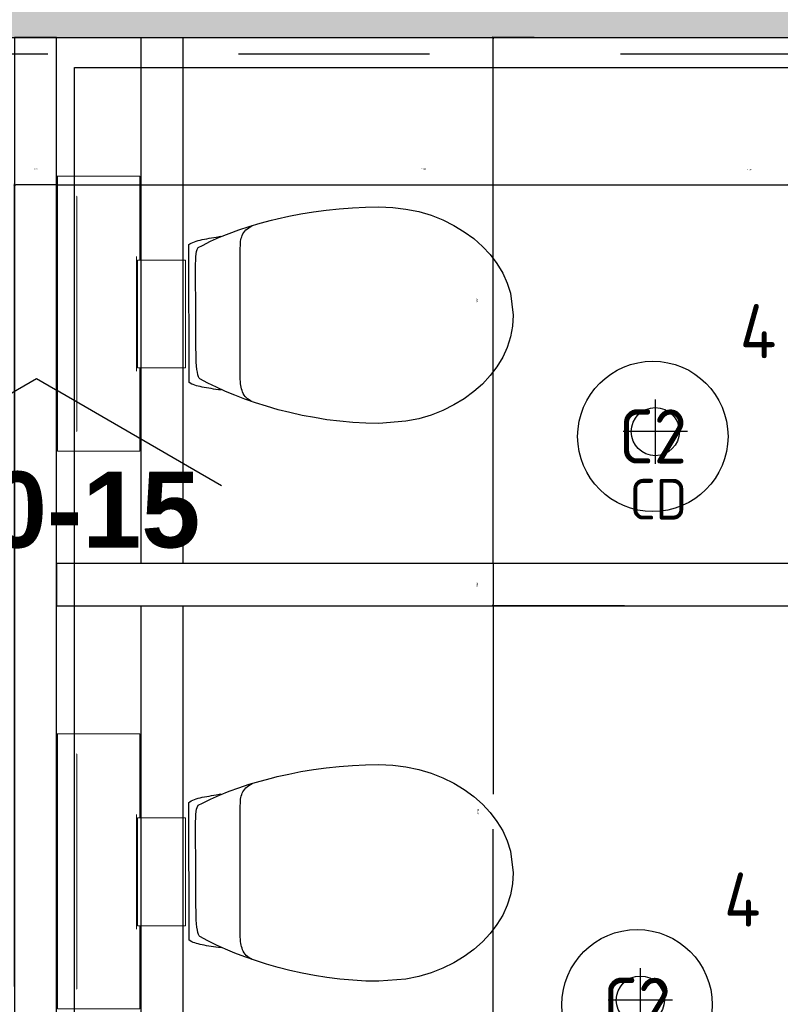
# Model space of a CAD drawing. Header units: millimetres. Extents: x -38031 to 110605, y -30229 to 92226.
# Tile 70 of 194: x 12456 to 13721, y 27692 to 29329. Entities that reach past the tile are written whole.
import ezdxf
from ezdxf.enums import TextEntityAlignment as Align

# ---------------------------------------------------------------- set-up
doc = ezdxf.new("R2010")
doc.units = ezdxf.units.MM
doc.header["$LTSCALE"] = 50
doc.set_wipeout_variables(frame=1)
doc.linetypes.add('PHANTOM', pattern=[63.5, 31.75, -6.35, 6.35, -6.35, 6.35, -6.35])
for name, color, linetype in [('AB$1A---_ATTRIB025', 8, 'Continuous'), ('AL$1A---_ALGEMEEN', 8, 'Continuous'), ('AL------_MAATV', 200, 'Continuous'), ('AL------_SPARING', 2, 'Continuous'), ('AM$1A---_ARCERING', 8, 'Continuous'), ('AT$1A---_TEKST025', 8, 'Continuous'), ('BOUWKUNDIG', 8, 'Continuous'), ('EL6311--', 3, 'Continuous'), ('Kastenscheiding', 4, 'PHANTOM')]:
    doc.layers.add(name, color=color, linetype=linetype)
doc.styles.add('Arial', font='ARIAL.TTF')
doc.styles.add('Arial (bold)', font='ARIALBD.TTF')
doc.styles.add('BURO-018', font='iso.shx', dxfattribs={"height": 90})
doc.dimstyles.new('VyA', dxfattribs={"dimtxt": 2.272868, "dimasz": 2.120801, "dimexe": 1.5, "dimexo": 1.59, "dimgap": 0.5, "dimtad": 1, "dimdec": 0, "dimzin": 11, "dimtxsty": 'Arial', "dimblk": 'VW_SLASH', "dimcen": 0, "dimdle": 1, "dimazin": 0, "dimtfac": 0.8, "dimtdec": 0, "dimtix": 1, "dimtmove": 0, "dimatfit": 0, "dimldrblk": 'VW_FILLEDARROW', "dimfxl": 0, "dimfrac": 2, "dimtolj": 1, "dimtzin": 11, "dimarcsym": 0})

# ---------------------------------------------------------------- blocks, each defined once
blk = doc.blocks.new('1115B3A')
at = {"color": 0, "linetype": 'Continuous'}
blk.add_circle((0, 0), 2.5, dxfattribs=at)
at = {"color": 0, "linetype": 'Continuous', "style": 'BURO-018'}
for tag, p in [('E_GKAST', (0, 8)), ('E_GROEP', (0, 5)), ('E_SGROEP', (4.5, 5)), ('E_ARMCODE', (0, 0)), ('E_SLET', (4.5, -1))]:
    blk.add_attdef(tag, text='', height=1.8, dxfattribs=at).set_placement(p, align=Align.MIDDLE)
blk = doc.blocks.new('Centraaldoos')
at = {"color": 1, "linetype": 'Continuous'}
for p, q in [((0, -2), (0, 2)), ((-2, 0), (2, 0))]:
    blk.add_line(p, q, dxfattribs=at)
at = {"color": 0, "linetype": 'Continuous'}
blk.add_circle((0, 0), 1.5, dxfattribs=at)
at = {"color": 0, "linetype": 'Continuous', "style": 'BURO-018'}
blk.add_attdef('AL_POSNR', text='', height=1.8, dxfattribs=at).set_placement((0, 3), align=Align.CENTER)
at = {"color": 0, "linetype": 'Continuous', "style": 'BURO-018', "flags": 1}
blk.add_attdef('AL_OMS', (0, 0), '', height=1.8, dxfattribs=at)
at = {"layer": 'AL------_MAATV', "style": 'BURO-018'}
blk.add_text('CD', height=2.5313, rotation=180, dxfattribs=at).set_placement((1.609, 5.481))
blk = doc.blocks.new('toil. 10 top')
at = {"color": 0, "lineweight": 5}
blk.add_wipeout([(-202.38, 176.35), (202.64, 176.35), (202.64, 77.25), (-202.38, 77.25)], dxfattribs=at).dxf.layer = 'AL$1A---_ALGEMEEN'
at = {"color": 0}
blk.add_wipeout([(-126.41, -63.78), (-125.9, -59.46), (-125.39, -54.88), (-124.88, -50.82), (-124.12, -47.01), (-123.61, -42.94), (-123.1, -39.13), (-122.34, -35.57), (-121.58, -32.02), (-120.82, -28.71), (-120.05, -25.66), (-119.29, -22.87), (-118.27, -19.82), (-117.51, -17.28), (-116.5, -14.99), (-113.95, -10.42), (115.23, -9.66), (116.5, -11.69), (117.77, -13.97), (119.04, -16.52), (120.06, -19.31), (121.08, -22.36), (122.09, -25.41), (122.86, -28.71), (123.87, -32.02), (124.64, -36.08), (125.14, -39.64), (125.91, -43.45), (126.67, -47.52), (127.18, -51.33), (127.94, -55.39), (129.46, -63.27)], dxfattribs=at).dxf.layer = 'AL$1A---_ALGEMEEN'
at = {"layer": 'AL$1A---_ALGEMEEN', "color": 0, "lineweight": 5, "flags": 128}
blk.add_lwpolyline([(-202.38, 176.35), (202.64, 176.35), (202.64, 77.25), (-202.38, 77.25), (-202.38, 176.35)], dxfattribs=at)
at = {"layer": 'AL$1A---_ALGEMEEN', "color": 0, "flags": 128}
blk.add_lwpolyline([(-126.41, -63.78), (-125.9, -59.46), (-125.39, -54.88), (-124.88, -50.82), (-124.12, -47.01), (-123.61, -42.94), (-123.1, -39.13), (-122.34, -35.57), (-121.58, -32.02), (-120.82, -28.71), (-120.05, -25.66), (-119.29, -22.87), (-118.27, -19.82), (-117.51, -17.28), (-116.5, -14.99), (-113.95, -10.42), (115.23, -9.66), (116.5, -11.69), (117.77, -13.97), (119.04, -16.52), (120.06, -19.31), (121.08, -22.36), (122.09, -25.41), (122.86, -28.71), (123.87, -32.02), (124.64, -36.08), (125.14, -39.64), (125.91, -43.45), (126.67, -47.52), (127.18, -51.33), (127.94, -55.39), (129.46, -63.27)], dxfattribs=at)
at = {"color": 0, "lineweight": 5}
blk.add_wipeout([(-89.82, 75.21), (89.57, 75.21), (89.57, -4.57), (-89.82, -4.57)], dxfattribs=at).dxf.layer = 'AL$1A---_ALGEMEEN'
at = {"color": 0}
blk.add_wipeout([(-182.05, -326), (-181.8, -304.15), (-180.53, -282.55), (-178.5, -260.95), (-175.96, -239.61), (-172.4, -218.77), (-168.59, -198.19), (-164.01, -177.86), (-159.18, -158.29), (-153.59, -139.24), (-147.75, -120.94), (-141.65, -103.15), (-135.3, -86.65), (-128.69, -70.89), (-121.83, -55.65), (-114.97, -41.42), (-107.86, -28.46), (-106.59, -27.19), (-104.3, -25.92), (-101, -24.9), (-96.93, -24.14), (-92.1, -23.38), (-86.51, -22.87), (-80.16, -22.36), (-73.04, -22.11), (-65.68, -21.85), (-57.29, -21.6), (-48.65, -21.6), (-39.5, -21.6), (-29.85, -21.34), (-19.68, -21.34), (1.41, -21.34), (11.81, -21.34), (22.49, -21.34), (32.4, -21.34), (42.31, -21.09), (51.2, -21.09), (60.09, -20.84), (68.22, -20.84), (76.1, -20.84), (82.96, -21.09), (89.32, -21.34), (95.16, -21.6), (99.99, -22.11), (104.05, -22.87), (107.1, -23.63), (110.66, -25.66), (113.96, -32.52), (120.82, -45.99), (127.43, -60.98), (133.78, -76.74), (139.63, -93.25), (145.47, -110.27), (150.81, -128.31), (155.89, -147.11), (158.18, -156.77), (162.5, -176.33), (166.56, -196.41), (169.86, -216.99), (172.66, -238.34), (174.95, -259.93), (176.73, -281.79), (177.74, -303.64), (178.25, -326), (177.23, -348.87), (174.44, -370.981), (170.12, -392.571), (164.02, -412.651), (156.4, -432.471), (147.25, -450.511), (136.83, -467.791), (125.4, -483.801), (112.44, -498.031), (98.72, -510.981), (83.73, -522.161), (67.97, -531.821), (51.45, -539.191), (34.43, -544.781), (-1.9, -549.101), (-20.19, -548.081), (-38.23, -544.781), (-55.51, -539.191), (-72.03, -531.821), (-87.78, -522.161), (-102.52, -510.981), (-116.5, -498.031), (-129.2, -483.801), (-140.89, -467.791), (-151.31, -450.511), (-160.46, -432.471), (-168.08, -412.651), (-174.18, -392.571), (-178.5, -370.981)], dxfattribs=at).dxf.layer = 'AL$1A---_ALGEMEEN'
at = {"layer": 'AL$1A---_ALGEMEEN', "color": 0}
blk.add_line((460, 0), (-460, 0), dxfattribs=at)
at = {"layer": 'AL$1A---_ALGEMEEN', "color": 0, "lineweight": 5, "flags": 128}
blk.add_lwpolyline([(-89.82, 75.21), (89.57, 75.21), (89.57, -4.57), (-89.82, -4.57), (-89.82, 75.21)], dxfattribs=at)
at = {"layer": 'AL$1A---_ALGEMEEN', "color": 0, "flags": 128}
blk.add_lwpolyline([(-182.05, -326), (-181.8, -304.15), (-180.53, -282.55), (-178.5, -260.95), (-175.96, -239.61), (-172.4, -218.77), (-168.59, -198.19), (-164.01, -177.86), (-159.18, -158.29), (-153.59, -139.24), (-147.75, -120.94), (-141.65, -103.15), (-135.3, -86.65), (-128.69, -70.89), (-121.83, -55.65), (-114.97, -41.42), (-107.86, -28.46), (-106.59, -27.19), (-104.3, -25.92), (-101, -24.9), (-96.93, -24.14), (-92.1, -23.38), (-86.51, -22.87), (-80.16, -22.36), (-73.04, -22.11), (-65.68, -21.85), (-57.29, -21.6), (-48.65, -21.6), (-39.5, -21.6), (-29.85, -21.34), (-19.68, -21.34), (1.41, -21.34), (11.81, -21.34), (22.49, -21.34), (32.4, -21.34), (42.31, -21.09), (51.2, -21.09), (60.09, -20.84), (68.22, -20.84), (76.1, -20.84), (82.96, -21.09), (89.32, -21.34), (95.16, -21.6), (99.99, -22.11), (104.05, -22.87), (107.1, -23.63), (110.66, -25.66), (113.96, -32.52), (120.82, -45.99), (127.43, -60.98), (133.78, -76.74), (139.63, -93.25), (145.47, -110.27), (150.81, -128.31), (155.89, -147.11), (158.18, -156.77), (162.5, -176.33), (166.56, -196.41), (169.86, -216.99), (172.66, -238.34), (174.95, -259.93), (176.73, -281.79), (177.74, -303.64), (178.25, -326), (177.23, -348.87), (174.44, -370.981), (170.12, -392.571), (164.02, -412.651), (156.4, -432.471), (147.25, -450.511), (136.83, -467.791), (125.4, -483.801), (112.44, -498.031), (98.72, -510.981), (83.73, -522.161), (67.97, -531.821), (51.45, -539.191), (34.43, -544.781), (-1.9, -549.101), (-20.19, -548.081), (-38.23, -544.781), (-55.51, -539.191), (-72.03, -531.821), (-87.78, -522.161), (-102.52, -510.981), (-116.5, -498.031), (-129.2, -483.801), (-140.89, -467.791), (-151.31, -450.511), (-160.46, -432.471), (-168.08, -412.651), (-174.18, -392.571), (-178.5, -370.981), (-182.05, -326)], dxfattribs=at)
at = {"color": 0, "lineweight": 5}
for points in [[(-228.05, 208.36), (-228.05, 71.4), (-89.82, 71.4)], [(89.82, 71.4), (229.32, 71.4), (229.32, 208.87)]]:
    blk.add_wipeout(points, dxfattribs=at).dxf.layer = 'AL$1A---_ALGEMEEN'
at = {"color": 0}
blk.add_wipeout([(-145.72, -115.35), (-144.45, -112.56), (-142.92, -110.01), (-141.14, -107.73), (-139.11, -105.19), (-137.08, -103.41), (-134.79, -101.88), (-132.25, -100.36), (-129.71, -99.09), (-127.17, -98.33), (-124.37, -97.31), (-121.83, -96.8), (-119.04, -96.29), (-116.24, -96.04), (-113.45, -95.79), (-107.86, -95.54), (110.66, -95.54), (112.95, -95.79), (115.74, -95.79), (118.28, -96.04), (120.82, -96.04), (123.36, -96.55), (125.91, -97.06), (128.19, -97.82), (130.73, -98.83), (133.02, -99.85), (135.31, -101.12), (137.59, -102.9), (139.63, -104.68), (141.66, -107.22), (143.44, -109.51), (147, -115.35)], dxfattribs=at).dxf.layer = 'AL$1A---_ALGEMEEN'
at = {"layer": 'AL$1A---_ALGEMEEN', "color": 0, "lineweight": 5}
blk.add_line((-228.05, 208.36), (229.32, 208.36), dxfattribs=at)
at = {"layer": 'AL$1A---_ALGEMEEN', "color": 0}
blk.add_line((460, 70), (-460, 70), dxfattribs=at)
at = {"layer": 'AL$1A---_ALGEMEEN', "color": 0, "lineweight": 5, "flags": 128}
for points in [[(-228.05, 208.36), (-228.05, 71.4), (-89.82, 71.4)], [(89.82, 71.4), (229.32, 71.4), (229.32, 208.87)]]:
    blk.add_lwpolyline(points, dxfattribs=at)
at = {"layer": 'AL$1A---_ALGEMEEN', "color": 0, "flags": 128}
blk.add_lwpolyline([(-145.72, -115.35), (-144.45, -112.56), (-142.92, -110.01), (-141.14, -107.73), (-139.11, -105.19), (-137.08, -103.41), (-134.79, -101.88), (-132.25, -100.36), (-129.71, -99.09), (-127.17, -98.33), (-124.37, -97.31), (-121.83, -96.8), (-119.04, -96.29), (-116.24, -96.04), (-113.45, -95.79), (-107.86, -95.54), (110.66, -95.54), (112.95, -95.79), (115.74, -95.79), (118.28, -96.04), (120.82, -96.04), (123.36, -96.55), (125.91, -97.06), (128.19, -97.82), (130.73, -98.83), (133.02, -99.85), (135.31, -101.12), (137.59, -102.9), (139.63, -104.68), (141.66, -107.22), (143.44, -109.51), (147, -115.35)], dxfattribs=at)
blk = doc.blocks.new('VW_SLASH')
at = {"layer": 'AL$1A---_ALGEMEEN', "color": 0, "linetype": 'ByBlock', "lineweight": -2}
blk.add_line((0, 0), (-1, 0), dxfattribs=at)
at = {"layer": 'AL$1A---_ALGEMEEN', "color": 0, "linetype": 'ByBlock', "lineweight": 5}
blk.add_line((0.5, 0.5), (-0.5, -0.5), dxfattribs=at)
blk = doc.blocks.new('*D991')
at = {"layer": 'AL$1A---_ALGEMEEN', "color": 0, "lineweight": -2}
for p, q in [((-43913.7, -853.4), (-43913.7, 481.5)), ((-43845.8, 480), (-43911.6, 480)), ((-43843.7, -783.4), (-43843.7, 481.5))]:
    blk.add_line(p, q, dxfattribs=at)
at = {"layer": 'AL$1A---_ALGEMEEN', "color": 0, "lineweight": -2, "xscale": 2.12080078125, "yscale": 2.12080078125, "zscale": 2.12080078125, "rotation": 180}
blk.add_blockref('VW_SLASH', (-43913.7, 480), dxfattribs=at)
at = {"layer": 'AL$1A---_ALGEMEEN', "color": 0, "lineweight": -2, "xscale": 2.12080078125, "yscale": 2.12080078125, "zscale": 2.12080078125}
blk.add_blockref('VW_SLASH', (-43843.7, 480), dxfattribs=at)
at = {"layer": 'AT$1A---_TEKST025', "insert": (-43878.7, 506.1), "char_height": 2.27, "attachment_point": 5, "style": 'Arial'}
blk.add_mtext('\\A1;3500', dxfattribs=at)
blk = doc.blocks.new('VW_FILLEDARROW')
at = {"layer": 'AL$1A---_ALGEMEEN', "color": 0, "lineweight": -2}
blk.add_solid([(0, 0), (0.47, 0.47), (0.47, -0.47)], dxfattribs=at)
blk = doc.blocks.new('*D992')
at = {"layer": 'AL$1A---_ALGEMEEN', "color": 0, "lineweight": -2}
for p, q in [((-42885.5, -150), (-43119.2, -150)), ((-43117.7, -152.1), (-43117.7, -217.9)), ((-42899.3, -220), (-43119.2, -220))]:
    blk.add_line(p, q, dxfattribs=at)
at = {"layer": 'AL$1A---_ALGEMEEN', "color": 0, "lineweight": -2, "xscale": 2.12080078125, "yscale": 2.12080078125, "zscale": 2.12080078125}
for p, rotation in [((-43117.7, -150), 90), ((-43117.7, -220), 270)]:
    blk.add_blockref('VW_SLASH', p, dxfattribs=dict(at, rotation=rotation))
at = {"layer": 'AT$1A---_TEKST025', "insert": (-43143.9, -185), "char_height": 2.27, "attachment_point": 5, "rotation": 90, "style": 'Arial'}
blk.add_mtext('\\A1;3500', dxfattribs=at)
blk = doc.blocks.new('*D995')
at = {"layer": 'AL$1A---_ALGEMEEN', "color": 0, "lineweight": -2}
for p, q in [((-43049.3, -220), (-43119.2, -220)), ((-43117.7, -222.1), (-43117.7, -533.1)), ((-43117.7, -1087.9), (-43117.7, -591.8)), ((-42889.3, -1090), (-43119.2, -1090))]:
    blk.add_line(p, q, dxfattribs=at)
at = {"layer": 'AL$1A---_ALGEMEEN', "color": 0, "lineweight": -2, "xscale": 2.12080078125, "yscale": 2.12080078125, "zscale": 2.12080078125}
for p, rotation in [((-43117.7, -220), 90), ((-43117.7, -1090), 270)]:
    blk.add_blockref('VW_SLASH', p, dxfattribs=dict(at, rotation=rotation))
at = {"layer": 'AT$1A---_TEKST025', "insert": (-43142.7, -562.4), "char_height": 2.27, "attachment_point": 5, "rotation": 90, "style": 'Arial'}
blk.add_mtext('\\A1;43500', dxfattribs=at)
blk = doc.blocks.new('*D998')
at = {"layer": 'AL$1A---_ALGEMEEN', "color": 0, "lineweight": -2}
for p, q in [((-42623.7, -221.6), (-42623.7, -971.5)), ((-43843.7, -968.4), (-43843.7, -968.5)), ((-43841.6, -970), (-42625.8, -970))]:
    blk.add_line(p, q, dxfattribs=at)
at = {"layer": 'AL$1A---_ALGEMEEN', "color": 0, "lineweight": -2, "xscale": 2.12080078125, "yscale": 2.12080078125, "zscale": 2.12080078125, "rotation": 180}
blk.add_blockref('VW_SLASH', (-43843.7, -970), dxfattribs=at)
at = {"layer": 'AL$1A---_ALGEMEEN', "color": 0, "lineweight": -2, "xscale": 2.12080078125, "yscale": 2.12080078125, "zscale": 2.12080078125}
blk.add_blockref('VW_SLASH', (-42623.7, -970), dxfattribs=at)
at = {"layer": 'AT$1A---_TEKST025', "insert": (-43233.7, -943.9), "char_height": 2.27, "attachment_point": 5, "style": 'Arial'}
blk.add_mtext('\\A1;61000', dxfattribs=at)
blk = doc.blocks.new('*D1008')
at = {"layer": 'AL$1A---_ALGEMEEN', "color": 0, "lineweight": -2}
for p, q in [((-42625.8, 480), (-42627.9, 480)), ((-42623.7, -156), (-42623.7, 481.5)), ((-42553.7, 480), (-42623.7, 480)), ((-42553.7, -164.5), (-42553.7, 481.5)), ((-42551.6, 480), (-42549.4, 480))]:
    blk.add_line(p, q, dxfattribs=at)
at = {"layer": 'AL$1A---_ALGEMEEN', "color": 0, "lineweight": -2, "xscale": 2.12080078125, "yscale": 2.12080078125, "zscale": 2.12080078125}
blk.add_blockref('VW_SLASH', (-42623.7, 480), dxfattribs=at)
at = {"layer": 'AL$1A---_ALGEMEEN', "color": 0, "lineweight": -2, "xscale": 2.12080078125, "yscale": 2.12080078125, "zscale": 2.12080078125, "rotation": 180}
blk.add_blockref('VW_SLASH', (-42553.7, 480), dxfattribs=at)
at = {"layer": 'AT$1A---_TEKST025', "insert": (-42692, 505), "char_height": 2.27, "attachment_point": 5, "style": 'Arial'}
blk.add_mtext('\\A1;3500', dxfattribs=at)
blk = doc.blocks.new('*D1009')
at = {"layer": 'AL$1A---_ALGEMEEN', "color": 0, "lineweight": -2}
for p, q in [((-43843.7, -460.9), (-43843.7, 481.5)), ((-43841.6, 480), (-42625.8, 480)), ((-42623.7, -193.4), (-42623.7, 481.5))]:
    blk.add_line(p, q, dxfattribs=at)
at = {"layer": 'AL$1A---_ALGEMEEN', "color": 0, "lineweight": -2, "xscale": 2.12080078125, "yscale": 2.12080078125, "zscale": 2.12080078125, "rotation": 180}
blk.add_blockref('VW_SLASH', (-43843.7, 480), dxfattribs=at)
at = {"layer": 'AL$1A---_ALGEMEEN', "color": 0, "lineweight": -2, "xscale": 2.12080078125, "yscale": 2.12080078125, "zscale": 2.12080078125}
blk.add_blockref('VW_SLASH', (-42623.7, 480), dxfattribs=at)
at = {"layer": 'AT$1A---_TEKST025', "insert": (-43233.7, 506.1), "char_height": 2.27, "attachment_point": 5, "style": 'Arial'}
blk.add_mtext('\\A1;61000', dxfattribs=at)
blk = doc.blocks.new('*D1012')
at = {"layer": 'AL$1A---_ALGEMEEN', "color": 0, "lineweight": -2}
for p, q in [((-43049.3, 725), (-43119.2, 725)), ((-43117.7, -147.9), (-43117.7, 722.9)), ((-42885.5, -150), (-43119.2, -150))]:
    blk.add_line(p, q, dxfattribs=at)
at = {"layer": 'AL$1A---_ALGEMEEN', "color": 0, "lineweight": -2, "xscale": 2.12080078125, "yscale": 2.12080078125, "zscale": 2.12080078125}
for p, rotation in [((-43117.7, 725), 90), ((-43117.7, -150), 270)]:
    blk.add_blockref('VW_SLASH', p, dxfattribs=dict(at, rotation=rotation))
at = {"layer": 'AT$1A---_TEKST025', "insert": (-43143.9, 287.5), "char_height": 2.27, "attachment_point": 5, "rotation": 90, "style": 'Arial'}
blk.add_mtext('\\A1;43750', dxfattribs=at)
blk = doc.blocks.new('wandaanzicht pijltje')
at = {"layer": 'AL$1A---_ALGEMEEN', "color": 0}
blk.add_lwpolyline([(-307.5, -177.5), (0, 0), (307.5, -177.5)], dxfattribs=at)
at = {"layer": 'AL$1A---_ALGEMEEN', "color": 0, "style": 'Arial (bold)'}
blk.add_attdef('stramiennummer', text='', height=126.3, dxfattribs=at).set_placement((-2.3, -154.6), align=Align.TOP_CENTER)
blk = doc.blocks.new('Group-40')
at = {"color": 0}
for points in [[(-43843.69, 724.996), (-43633.69, 724.996), (-43633.69, -150.004), (-43843.69, -150.004)], [(-43843.69, -220.004), (-43633.69, -220.004), (-43633.69, -1090.004), (-43843.69, -1090.004)]]:
    blk.add_wipeout(points, dxfattribs=at).dxf.layer = 'AL$1A---_ALGEMEEN'
at = {"layer": 'AL$1A---_ALGEMEEN', "color": 0}
for points in [[(-43843.69, 724.996), (-43633.69, 724.996), (-43633.69, -150.004), (-43843.69, -150.004)], [(-43843.69, -220.004), (-43633.69, -220.004), (-43633.69, -1090.004), (-43843.69, -1090.004)]]:
    blk.add_lwpolyline(points, close=True, dxfattribs=at)
at = {"layer": 'AL$1A---_ALGEMEEN', "color": 0, "rotation": 90}
blk.add_blockref('toil. 10 top', (-43633.69, 265.121), dxfattribs=at)
blk.add_blockref('toil. 10 top', (-43633.69, -662.379), dxfattribs=at)
at = {"color": 0}
blk.add_wipeout([(-43843.69, -2970.004), (-43843.69, -2320.169), (-43843.69, -2100.004), (-43843.69, -2030.004), (-43843.69, -1160.004), (-43843.69, -1090.004), (-43843.69, -220.004), (-43843.69, -150.004), (-43843.69, -90.169), (-43843.69, 724.996), (-43913.69, 724.996), (-43913.69, -70.012), (-43913.69, -150.004), (-43913.69, -220.004), (-43913.69, -1090.004), (-43913.69, -1160.004), (-43913.69, -2030.004), (-43913.69, -2100.004), (-43913.69, -2300.012), (-43913.69, -2970.004)], dxfattribs=at).dxf.layer = 'AL$1A---_ALGEMEEN'
at = {"layer": 'AL$1A---_ALGEMEEN', "color": 0}
blk.add_lwpolyline([(-43843.69, -2970.004), (-43843.69, -2320.169), (-43843.69, -2100.004), (-43843.69, -2030.004), (-43843.69, -1160.004), (-43843.69, -1090.004), (-43843.69, -220.004), (-43843.69, -150.004), (-43843.69, -90.169), (-43843.69, 724.996), (-43913.69, 724.996), (-43913.69, -70.012), (-43913.69, -150.004), (-43913.69, -220.004), (-43913.69, -1090.004), (-43913.69, -1160.004), (-43913.69, -2030.004), (-43913.69, -2100.004), (-43913.69, -2300.012), (-43913.69, -2970.004)], close=True, dxfattribs=at)
at = {"color": 0}
blk.add_wipeout([(-43843.69, -150.004), (-43843.69, -220.004), (-42623.69, -220.004), (-42623.69, -235.338), (-42553.69, -235.338), (-42553.69, -109.004), (-42623.69, -109.004), (-42623.69, -150.004)], dxfattribs=at).dxf.layer = 'AL$1A---_ALGEMEEN'
at = {"layer": 'AL$1A---_ALGEMEEN', "color": 0}
blk.add_lwpolyline([(-43843.69, -150.004), (-43843.69, -220.004), (-42623.69, -220.004), (-42623.69, -235.338), (-42553.69, -235.338), (-42553.69, -109.004), (-42623.69, -109.004), (-42623.69, -150.004)], close=True, dxfattribs=at)
for base, p2, picture, middle in [((-43117.69, 724.996), (-43047.69, 724.996), '*D1012', (-43143.851, 287.496)), ((-43117.69, -220.004), (-42897.69, -220.004), '*D992', (-43143.851, -185.004))]:
    dim = blk.add_linear_dim(base=base, p1=(-42883.871, -150.004), p2=p2, angle=90, dimstyle='VyA', override={"dimtxt": 2.272868, "dimgap": 25, "dimlfac": 50, "dimpost": '<>', "dimtxsty": 'Arial', "dimtmove": 2}, dxfattribs=at)
    dim.commit()
    dim.dimension.update_dxf_attribs({"geometry": picture, "text_midpoint": middle})
for base, p1, p2, picture, middle in [((-43913.69, 479.988), (-43843.69, -785.012), (-43913.69, -855.012), '*D991', (-43878.69, 506.149)), ((-42623.69, 479.988), (-43843.69, -462.504), (-42623.69, -195.004), '*D1009', (-43233.69, 506.148)), ((-42623.69, -970.012), (-43843.69, -970.012), (-42623.69, -220.004), '*D998', (-43233.69, -943.852))]:
    dim = blk.add_linear_dim(base=base, p1=p1, p2=p2, dimstyle='VyA', override={"dimtxt": 2.272868, "dimgap": 25, "dimlfac": 50, "dimpost": '<>', "dimtxsty": 'Arial', "dimtmove": 2}, dxfattribs=at)
    dim.commit()
    dim.dimension.update_dxf_attribs({"geometry": picture, "text_midpoint": middle})
dim = blk.add_linear_dim(base=(-42623.69, 479.988), p1=(-42553.69, -166.107), p2=(-42623.69, -157.571), dimstyle='VyA', override={"dimtxt": 2.272868, "dimgap": 25, "dimlfac": 50, "dimpost": '<>', "dimtxsty": 'Arial', "dimtix": 0, "dimtmove": 2}, dxfattribs=at)
dim.commit()
dim.dimension.update_dxf_attribs({"geometry": '*D1008', "text_midpoint": (-42691.969, 504.988), "dimtype": 128})
dim = blk.add_linear_dim(base=(-43117.69, -220.004), p1=(-42887.69, -1090.004), p2=(-43047.69, -220.004), angle=90, dimstyle='VyA', override={"dimtxt": 2.272868, "dimgap": 25, "dimlfac": 50, "dimpost": '<>', "dimtxsty": 'Arial', "dimtmove": 2}, dxfattribs=at)
dim.commit()
dim.dimension.update_dxf_attribs({"geometry": '*D995', "text_midpoint": (-43142.69, -562.45), "dimtype": 128})
blk = doc.blocks.new('200254 W 211 30-06-2008')
at = {"layer": 'AL$1A---_ALGEMEEN', "xscale": 0.02, "yscale": 0.02, "zscale": 0.02}
blk.add_blockref('Group-40', (20161.969, 3587.445), dxfattribs=at)
at = {"layer": 'AM$1A---_ARCERING', "linetype": 'Continuous', "lineweight": 0}
blk.add_hatch(color=256, dxfattribs=at).paths.add_polyline_path([(19235.279, 3521.615), (19235.249, 3601.945), (19334.919, 3601.945), (19334.919, 3605.945), (19235.249, 3605.945), (19235.249, 3729.445), (19240.249, 3729.445), (19240.249, 3738.445), (19231.249, 3738.445), (19231.249, 3521.615)])
at = {"layer": 'AL$1A---_ALGEMEEN'}
for points in [[(19235.279, 3521.615), (19235.249, 3601.945), (19334.919, 3601.945), (19334.919, 3605.945), (19235.249, 3605.945), (19235.249, 3729.445), (19240.249, 3729.445), (19240.249, 3738.445), (19231.249, 3738.445), (19231.249, 3521.615)], [(19285.692, 3600.945), (19332.552, 3600.945), (19332.552, 3529.545), (19285.692, 3529.545)]]:
    blk.add_lwpolyline(points, close=True, dxfattribs=at)
ref = blk.add_blockref('wandaanzicht pijltje', (19284.43, 3590.596), dxfattribs=dict(at, xscale=0.02, yscale=0.02, zscale=0.02))
ref.add_attrib('stramiennummer', '510-15', dxfattribs={"layer": 'AB$1A---_ATTRIB025', "height": 2.5254, "style": 'Arial (bold)'}).set_placement((19284.383, 3587.505), align=Align.TOP_CENTER)

msp = doc.modelspace()

# ---------------------------------------------------------------- block references
at = {"layer": 'BOUWKUNDIG', "xscale": 50, "yscale": 50, "zscale": 50}
msp.add_blockref('200254 W 211 30-06-2008', (-951737.5, -150797.3), dxfattribs=at)

# ---------------------------------------------------------------- next in the draw order: linework, layer by layer
at = {"layer": 'Kastenscheiding'}
msp.add_line((15042.5, 29271.8), (-5547.2, 29271.8), dxfattribs=at)

# ---------------------------------------------------------------- next in the draw order: block references
at = {"layer": 'AL------_SPARING', "xscale": 26.66666666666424, "yscale": 26.66666666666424, "zscale": 26.66666666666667, "rotation": 180}
for p in [(13512.8, 28644.4), (13487.9, 27699.1)]:
    msp.add_blockref('Centraaldoos', p, dxfattribs=at)
at = {"layer": 'EL6311--'}
ref = msp.add_blockref('1115B3A', (13508.7, 28636.5), dxfattribs=dict(at, xscale=50, yscale=50, zscale=50))
ref.add_attrib('E_ARMCODE', 'C2', dxfattribs={"layer": '0', "color": 1, "linetype": 'Continuous', "height": 90, "style": 'BURO-018'}).set_placement((13508.7, 28636.5), align=Align.MIDDLE)
ref.add_attrib('E_GROEP', '4', dxfattribs={"layer": '0', "color": 1, "linetype": 'Continuous', "height": 90, "style": 'BURO-018'}).set_placement((13683.7, 28811.5), align=Align.MIDDLE)
ref = msp.add_blockref('1115B3A', (13482.4, 27691.4), dxfattribs=dict(at, xscale=50, yscale=50, zscale=50))
ref.add_attrib('E_ARMCODE', 'C2', dxfattribs={"layer": '0', "color": 1, "linetype": 'Continuous', "height": 90, "style": 'BURO-018'}).set_placement((13482.4, 27691.4), align=Align.MIDDLE)
ref.add_attrib('E_GROEP', '4', dxfattribs={"layer": '0', "color": 1, "linetype": 'Continuous', "height": 90, "style": 'BURO-018'}).set_placement((13657.4, 27866.4), align=Align.MIDDLE)

doc.saveas('drawing.dxf')
